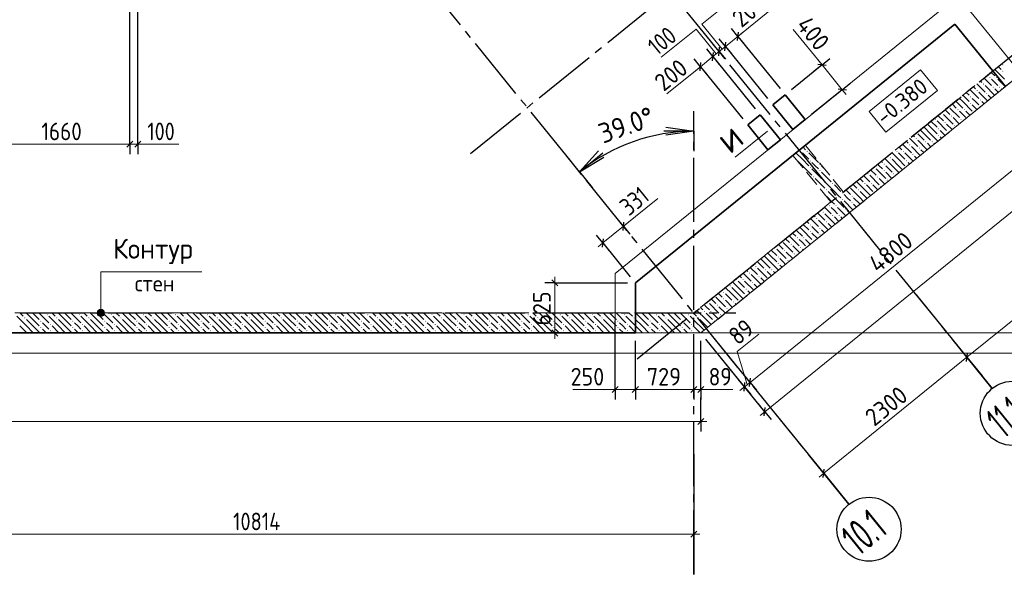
# Model space of a CAD drawing. Header units: millimetres. Extents: x 0 to 59400, y 0 to 42000.
# Tile 24 of 31: x 40098 to 52380, y 16519 to 23443. Entities that reach past the tile are written whole.
import ezdxf

# ---------------------------------------------------------------- set-up
doc = ezdxf.new("R2010")
doc.units = ezdxf.units.MM
doc.linetypes.add('______2', pattern=[270, 200, -70])
doc.linetypes.add('______5', pattern=[1100, 800, -100, 100, -100])
for name, color, linetype, lineweight in [('Standard', 7, 'Continuous', 25), ('ЖБ Перекрытие верхний уровень', 7, 'Continuous', 18), ('ЖБ Перекрытие нижний уровень с отделкой', 7, 'Continuous', 13), ('Общий01', 7, 'Continuous', 13), ('Примечания', 7, 'Continuous', 13), ('Размерная линия_ общее', 7, 'Continuous', 13)]:
    doc.layers.add(name, color=color, linetype=linetype, lineweight=lineweight)
doc.layers.add('ЖБ Стена верхний уровень', color=7, linetype='______2', lineweight=13, true_color=0x656565)
doc.layers.add('Оси', color=7, linetype='______5', lineweight=13, true_color=0x656565)
doc.styles.add('ISOCPEUR', font='txt')

msp = doc.modelspace()

# ---------------------------------------------------------------- hatches: boundary and pattern name
at = {"layer": 'ЖБ Стена верхний уровень', "linetype": 'Continuous', "lineweight": 18, "transparency": 33554687}
for points in [[(52354, 22880), (52361, 22886), (52367, 22880), (52361, 22873)], [(52194, 22720), (52201, 22726), (52207, 22720), (52201, 22713)], [(52274, 22720), (52281, 22726), (52287, 22720), (52281, 22713)], [(52354, 22800), (52361, 22806), (52367, 22800), (52361, 22793)], [(52114, 22640), (52121, 22646), (52127, 22640), (52121, 22633)], [(52234, 22600), (52241, 22606), (52247, 22600), (52241, 22593)], [(52314, 22600), (52321, 22606), (52327, 22600), (52321, 22593)], [(51954, 22480), (51961, 22486), (51967, 22480), (51961, 22473)], [(52034, 22560), (52041, 22566), (52047, 22560), (52041, 22553)], [(52154, 22520), (52161, 22526), (52167, 22520), (52161, 22513)], [(51954, 22400), (51961, 22406), (51967, 22400), (51961, 22393)], [(52074, 22440), (52081, 22446), (52087, 22440), (52081, 22433)], [(52074, 22360), (52081, 22366), (52087, 22360), (52080, 22354)], [(51594, 22280), (51601, 22286), (51607, 22280), (51601, 22273)], [(51714, 22240), (51721, 22246), (51727, 22240), (51721, 22233)], [(51794, 22320), (51801, 22326), (51807, 22320), (51801, 22313)], [(51874, 22320), (51881, 22326), (51887, 22320), (51881, 22313)], [(51514, 22200), (51521, 22206), (51527, 22200), (51521, 22193)], [(51634, 22160), (51641, 22166), (51647, 22160), (51641, 22153)], [(51754, 22120), (51761, 22126), (51767, 22120), (51761, 22113)], [(51834, 22200), (51841, 22206), (51847, 22200), (51841, 22193)], [(51554, 22080), (51561, 22086), (51567, 22080), (51561, 22073)], [(51554, 22000), (51561, 22006), (51567, 22000), (51561, 21993)], [(51674, 22040), (51681, 22046), (51687, 22040), (51681, 22033)], [(51194, 21880), (51201, 21886), (51207, 21880), (51201, 21873)], [(51274, 21960), (51281, 21966), (51287, 21960), (51281, 21953)], [(51394, 21920), (51401, 21926), (51407, 21920), (51401, 21913)], [(51474, 21920), (51481, 21926), (51487, 21920), (51481, 21913)], [(49834, 21800), (49841, 21806), (49847, 21800), (49841, 21793)], [(49914, 21800), (49921, 21806), (49927, 21800), (49921, 21793)], [(51034, 21800), (51041, 21806), (51047, 21800), (51041, 21793)], [(51114, 21800), (51121, 21806), (51127, 21800), (51121, 21793)], [(51234, 21760), (51241, 21766), (51247, 21760), (51241, 21753)], [(51314, 21840), (51321, 21846), (51327, 21840), (51321, 21833)], [(49954, 21680), (49961, 21686), (49967, 21680), (49961, 21673)], [(50074, 21640), (50081, 21646), (50087, 21640), (50081, 21633)], [(50874, 21640), (50881, 21646), (50887, 21640), (50881, 21633)], [(50954, 21720), (50961, 21726), (50967, 21720), (50961, 21713)], [(51154, 21680), (51161, 21686), (51167, 21680), (51161, 21673)], [(49954, 21600), (49961, 21606), (49967, 21600), (49961, 21593)], [(50074, 21560), (50081, 21566), (50087, 21560), (50081, 21553)], [(50674, 21520), (50681, 21526), (50687, 21520), (50681, 21513)], [(50754, 21600), (50761, 21606), (50767, 21600), (50761, 21593)], [(50874, 21560), (50881, 21566), (50887, 21560), (50881, 21553)], [(50994, 21520), (51001, 21526), (51007, 21520), (51001, 21513)], [(49994, 21480), (50001, 21486), (50007, 21480), (50001, 21473)], [(50114, 21440), (50121, 21446), (50127, 21440), (50121, 21433)], [(50234, 21400), (50241, 21406), (50247, 21400), (50241, 21393)], [(50634, 21400), (50641, 21406), (50647, 21400), (50641, 21393)], [(50714, 21400), (50721, 21406), (50727, 21400), (50721, 21393)], [(50794, 21480), (50801, 21486), (50807, 21480), (50801, 21473)], [(50914, 21440), (50921, 21446), (50927, 21440), (50921, 21433)], [(50154, 21320), (50161, 21326), (50167, 21320), (50161, 21313)], [(50354, 21280), (50361, 21286), (50362, 21284), (50355, 21279)], [(50362, 21284), (50367, 21280), (50361, 21273), (50355, 21279)], [(50554, 21320), (50561, 21326), (50567, 21320), (50561, 21313)], [(50757, 21283), (50761, 21286), (50761, 21286)], [(50834, 21360), (50841, 21366), (50847, 21360), (50841, 21353)], [(50354, 21200), (50361, 21206), (50367, 21200), (50361, 21193)], [(50474, 21240), (50481, 21246), (50487, 21240), (50481, 21233)], [(50474, 21160), (50481, 21166), (50487, 21160), (50481, 21153)], [(50114, 21040), (50121, 21046), (50127, 21040), (50121, 21033)], [(50194, 21120), (50201, 21126), (50207, 21120), (50201, 21113)], [(50234, 21000), (50241, 21006), (50247, 21000), (50241, 20993)], [(50274, 21120), (50281, 21126), (50287, 21120), (50281, 21113)], [(50314, 21000), (50321, 21006), (50327, 21000), (50321, 20993)], [(50394, 21080), (50401, 21086), (50407, 21080), (50401, 21073)], [(49954, 20880), (49961, 20886), (49967, 20880), (49961, 20873)], [(50034, 20960), (50041, 20966), (50047, 20960), (50041, 20953)], [(50154, 20920), (50161, 20926), (50167, 20920), (50161, 20913)], [(49954, 20800), (49961, 20806), (49967, 20800), (49961, 20793)], [(50074, 20840), (50081, 20846), (50087, 20840), (50081, 20833)], [(50074, 20760), (50081, 20766), (50087, 20760), (50081, 20753)], [(49714, 20640), (49721, 20646), (49727, 20640), (49721, 20633)], [(49794, 20720), (49801, 20726), (49807, 20720), (49801, 20713)], [(49874, 20720), (49881, 20726), (49887, 20720), (49881, 20713)], [(49994, 20680), (50001, 20686), (50007, 20680), (50001, 20673)], [(49522, 20604), (49527, 20600), (49521, 20593), (49515, 20599)], [(49634, 20560), (49641, 20566), (49647, 20560), (49641, 20553)], [(49754, 20520), (49761, 20526), (49767, 20520), (49761, 20513)], [(49834, 20600), (49841, 20606), (49847, 20600), (49841, 20593)], [(49916, 20602), (49921, 20606), (49921, 20606)], [(49554, 20480), (49561, 20486), (49567, 20480), (49561, 20473)], [(49554, 20400), (49561, 20406), (49567, 20400), (49561, 20393)], [(49674, 20440), (49681, 20446), (49687, 20440), (49681, 20433)], [(49194, 20280), (49201, 20286), (49207, 20280), (49201, 20273)], [(49274, 20360), (49281, 20366), (49287, 20360), (49281, 20353)], [(49394, 20320), (49401, 20326), (49407, 20320), (49401, 20313)], [(49474, 20320), (49481, 20326), (49487, 20320), (49481, 20313)], [(49034, 20200), (49041, 20206), (49047, 20200), (49041, 20193)], [(49114, 20200), (49121, 20206), (49127, 20200), (49121, 20193)], [(49234, 20160), (49241, 20166), (49247, 20160), (49241, 20153)], [(49314, 20240), (49321, 20246), (49327, 20240), (49321, 20233)], [(48874, 20040), (48881, 20046), (48887, 20040), (48881, 20033)], [(48954, 20120), (48961, 20126), (48967, 20120), (48961, 20113)], [(49154, 20080), (49161, 20086), (49167, 20080), (49161, 20073)], [(48682, 19924), (48687, 19920), (48681, 19913), (48675, 19918)], [(48874, 19960), (48881, 19966), (48887, 19960), (48881, 19953)], [(48994, 19920), (49001, 19926), (49007, 19920), (49001, 19913)], [(49075, 19920), (49081, 19926), (49081, 19925)], [(49154, 20000), (49161, 20006), (49167, 20000), (49161, 19993)], [(48634, 19800), (48641, 19806), (48647, 19800), (48641, 19793)], [(48714, 19800), (48721, 19806), (48727, 19800), (48721, 19793)], [(48794, 19880), (48801, 19886), (48807, 19880), (48801, 19873)], [(48914, 19840), (48921, 19846), (48927, 19840), (48921, 19833)], [(40154, 19720), (40161, 19726), (40167, 19720), (40161, 19713)], [(40354, 19680), (40361, 19686), (40367, 19680), (40361, 19673)], [(40434, 19760), (40441, 19766), (40447, 19760), (40441, 19753)], [(40554, 19720), (40561, 19726), (40567, 19720), (40561, 19713)], [(40754, 19680), (40761, 19686), (40767, 19680), (40761, 19673)], [(40834, 19760), (40841, 19766), (40847, 19760), (40841, 19753)], [(40954, 19720), (40961, 19726), (40967, 19720), (40961, 19713)], [(41154, 19680), (41161, 19686), (41167, 19680), (41161, 19673)], [(41234, 19760), (41241, 19766), (41247, 19760), (41241, 19753)], [(41354, 19720), (41361, 19726), (41367, 19720), (41361, 19713)], [(41554, 19680), (41561, 19686), (41567, 19680), (41561, 19673)], [(41634, 19760), (41641, 19766), (41647, 19760), (41641, 19753)], [(41754, 19720), (41761, 19726), (41767, 19720), (41761, 19713)], [(41954, 19680), (41961, 19686), (41967, 19680), (41961, 19673)], [(42034, 19760), (42041, 19766), (42047, 19760), (42041, 19753)], [(42154, 19720), (42161, 19726), (42167, 19720), (42161, 19713)], [(42354, 19680), (42361, 19686), (42367, 19680), (42361, 19673)], [(42434, 19760), (42441, 19766), (42447, 19760), (42441, 19753)], [(42554, 19720), (42561, 19726), (42567, 19720), (42561, 19713)], [(42754, 19680), (42761, 19686), (42767, 19680), (42761, 19673)], [(42834, 19760), (42841, 19766), (42847, 19760), (42841, 19753)], [(42954, 19720), (42961, 19726), (42967, 19720), (42961, 19713)], [(43154, 19680), (43161, 19686), (43167, 19680), (43161, 19673)], [(43234, 19760), (43241, 19766), (43247, 19760), (43241, 19753)], [(43354, 19720), (43361, 19726), (43367, 19720), (43361, 19713)], [(43554, 19680), (43561, 19686), (43567, 19680), (43561, 19673)], [(43634, 19760), (43641, 19766), (43647, 19760), (43641, 19753)], [(43754, 19720), (43761, 19726), (43767, 19720), (43761, 19713)], [(43954, 19680), (43961, 19686), (43967, 19680), (43961, 19673)], [(44034, 19760), (44041, 19766), (44047, 19760), (44041, 19753)], [(44154, 19720), (44161, 19726), (44167, 19720), (44161, 19713)], [(44354, 19680), (44361, 19686), (44367, 19680), (44361, 19673)], [(44434, 19760), (44441, 19766), (44447, 19760), (44441, 19753)], [(44554, 19720), (44561, 19726), (44567, 19720), (44561, 19713)], [(44754, 19680), (44761, 19686), (44767, 19680), (44761, 19673)], [(44834, 19760), (44841, 19766), (44847, 19760), (44841, 19753)], [(44954, 19720), (44961, 19726), (44967, 19720), (44961, 19713)], [(45154, 19680), (45161, 19686), (45167, 19680), (45161, 19673)], [(45234, 19760), (45241, 19766), (45247, 19760), (45241, 19753)], [(45354, 19720), (45361, 19726), (45367, 19720), (45361, 19713)], [(45554, 19680), (45561, 19686), (45567, 19680), (45561, 19673)], [(45634, 19760), (45641, 19766), (45647, 19760), (45641, 19753)], [(45754, 19720), (45761, 19726), (45767, 19720), (45761, 19713)], [(45954, 19680), (45961, 19686), (45967, 19680), (45961, 19673)], [(46034, 19760), (46041, 19766), (46047, 19760), (46041, 19753)], [(46154, 19720), (46161, 19726), (46167, 19720), (46161, 19713)], [(46354, 19680), (46361, 19686), (46367, 19680), (46361, 19673)], [(46434, 19760), (46441, 19766), (46447, 19760), (46441, 19753)], [(46554, 19720), (46561, 19726), (46567, 19720), (46561, 19713)], [(46754, 19680), (46761, 19686), (46767, 19680), (46761, 19673)], [(46834, 19760), (46841, 19766), (46847, 19760), (46841, 19753)], [(46954, 19720), (46961, 19726), (46967, 19720), (46961, 19713)], [(47154, 19680), (47161, 19686), (47167, 19680), (47161, 19673)], [(47234, 19760), (47241, 19766), (47247, 19760), (47241, 19753)], [(47354, 19720), (47361, 19726), (47367, 19720), (47361, 19713)], [(47554, 19680), (47561, 19686), (47567, 19680), (47561, 19673)], [(47634, 19760), (47641, 19766), (47647, 19760), (47641, 19753)], [(47754, 19720), (47761, 19726), (47767, 19720), (47761, 19713)], [(47954, 19680), (47961, 19686), (47967, 19680), (47961, 19673)], [(48034, 19760), (48041, 19766), (48047, 19760), (48041, 19753)], [(48154, 19720), (48161, 19726), (48167, 19720), (48161, 19713)], [(48354, 19680), (48361, 19686), (48367, 19680), (48361, 19673)], [(48434, 19760), (48441, 19766), (48447, 19760), (48441, 19753)], [(48554, 19720), (48561, 19726), (48567, 19720), (48561, 19713)], [(48754, 19680), (48761, 19686), (48767, 19680), (48761, 19673)], [(48834, 19760), (48841, 19766), (48847, 19760), (48841, 19753)], [(40354, 19600), (40361, 19606), (40367, 19600), (40361, 19593)], [(40474, 19640), (40481, 19646), (40487, 19640), (40481, 19633)], [(40474, 19560), (40481, 19566), (40487, 19560), (40481, 19553)], [(40754, 19600), (40761, 19606), (40767, 19600), (40761, 19593)], [(40874, 19640), (40881, 19646), (40887, 19640), (40881, 19633)], [(40874, 19560), (40881, 19566), (40887, 19560), (40881, 19553)], [(41154, 19600), (41161, 19606), (41167, 19600), (41161, 19593)], [(41274, 19640), (41281, 19646), (41287, 19640), (41281, 19633)], [(41274, 19560), (41281, 19566), (41287, 19560), (41281, 19553)], [(41554, 19600), (41561, 19606), (41567, 19600), (41561, 19593)], [(41674, 19640), (41681, 19646), (41687, 19640), (41681, 19633)], [(41674, 19560), (41681, 19566), (41687, 19560), (41681, 19553)], [(41954, 19600), (41961, 19606), (41967, 19600), (41961, 19593)], [(42074, 19640), (42081, 19646), (42087, 19640), (42081, 19633)], [(42074, 19560), (42081, 19566), (42087, 19560), (42081, 19553)], [(42354, 19600), (42361, 19606), (42367, 19600), (42361, 19593)], [(42474, 19640), (42481, 19646), (42487, 19640), (42481, 19633)], [(42474, 19560), (42481, 19566), (42487, 19560), (42481, 19553)], [(42754, 19600), (42761, 19606), (42767, 19600), (42761, 19593)], [(42874, 19640), (42881, 19646), (42887, 19640), (42881, 19633)], [(42874, 19560), (42881, 19566), (42887, 19560), (42881, 19553)], [(43154, 19600), (43161, 19606), (43167, 19600), (43161, 19593)], [(43274, 19640), (43281, 19646), (43287, 19640), (43281, 19633)], [(43274, 19560), (43281, 19566), (43287, 19560), (43281, 19553)], [(43554, 19600), (43561, 19606), (43567, 19600), (43561, 19593)], [(43674, 19640), (43681, 19646), (43687, 19640), (43681, 19633)], [(43674, 19560), (43681, 19566), (43687, 19560), (43681, 19553)], [(43954, 19600), (43961, 19606), (43967, 19600), (43961, 19593)], [(44074, 19640), (44081, 19646), (44087, 19640), (44081, 19633)], [(44074, 19560), (44081, 19566), (44087, 19560), (44081, 19553)], [(44354, 19600), (44361, 19606), (44367, 19600), (44361, 19593)], [(44474, 19640), (44481, 19646), (44487, 19640), (44481, 19633)], [(44474, 19560), (44481, 19566), (44487, 19560), (44481, 19553)], [(44754, 19600), (44761, 19606), (44767, 19600), (44761, 19593)], [(44874, 19640), (44881, 19646), (44887, 19640), (44881, 19633)], [(44874, 19560), (44881, 19566), (44887, 19560), (44881, 19553)], [(45154, 19600), (45161, 19606), (45167, 19600), (45161, 19593)], [(45274, 19640), (45281, 19646), (45287, 19640), (45281, 19633)], [(45274, 19560), (45281, 19566), (45287, 19560), (45281, 19553)], [(45554, 19600), (45561, 19606), (45567, 19600), (45561, 19593)], [(45674, 19640), (45681, 19646), (45687, 19640), (45681, 19633)], [(45674, 19560), (45681, 19566), (45687, 19560), (45681, 19553)], [(45954, 19600), (45961, 19606), (45967, 19600), (45961, 19593)], [(46074, 19640), (46081, 19646), (46087, 19640), (46081, 19633)], [(46074, 19560), (46081, 19566), (46087, 19560), (46081, 19553)], [(46354, 19600), (46361, 19606), (46367, 19600), (46361, 19593)], [(46474, 19640), (46481, 19646), (46487, 19640), (46481, 19633)], [(46474, 19560), (46481, 19566), (46487, 19560), (46481, 19553)], [(46754, 19600), (46761, 19606), (46767, 19600), (46761, 19593)], [(46874, 19640), (46881, 19646), (46887, 19640), (46881, 19633)], [(46874, 19560), (46881, 19566), (46887, 19560), (46881, 19553)], [(47154, 19600), (47161, 19606), (47167, 19600), (47161, 19593)], [(47274, 19640), (47281, 19646), (47287, 19640), (47281, 19633)], [(47274, 19560), (47281, 19566), (47287, 19560), (47281, 19553)], [(47554, 19600), (47561, 19606), (47567, 19600), (47561, 19593)], [(47674, 19640), (47681, 19646), (47687, 19640), (47681, 19633)], [(47674, 19560), (47681, 19566), (47687, 19560), (47681, 19553)], [(47954, 19600), (47961, 19606), (47967, 19600), (47961, 19593)], [(48074, 19640), (48081, 19646), (48087, 19640), (48081, 19633)], [(48074, 19560), (48081, 19566), (48087, 19560), (48081, 19553)], [(48354, 19600), (48361, 19606), (48367, 19600), (48361, 19593)], [(48474, 19640), (48481, 19646), (48487, 19640), (48481, 19633)], [(48474, 19560), (48481, 19566), (48487, 19560), (48481, 19553)]]:
    msp.add_hatch(color=7, dxfattribs=at).paths.add_polyline_path(points, flags=16)
at = {"layer": 'Общий01', "linetype": 'Continuous', "lineweight": 13, "transparency": 33554687}
for points in [[(41149, 19804), (41072, 19804), (41065, 19782)], [(41149, 19804), (41065, 19782), (41155, 19782)], [(41155, 19782), (41065, 19782), (41072, 19760)], [(41133, 19821), (41088, 19821), (41072, 19804)], [(41133, 19821), (41072, 19804), (41149, 19804)], [(41155, 19782), (41072, 19760), (41149, 19760)], [(41088, 19821), (41133, 19821), (41110, 19827)], [(41149, 19760), (41072, 19760), (41088, 19743)], [(41149, 19760), (41088, 19743), (41133, 19743)], [(41133, 19743), (41088, 19743), (41110, 19737)]]:
    msp.add_hatch(color=7, dxfattribs=at).paths.add_polyline_path(points)

# ---------------------------------------------------------------- linework, layer by layer
at = {"layer": 'Standard', "color": 7, "linetype": 'Continuous', "lineweight": 13, "transparency": 33554687}
msp.add_line((49427, 22053), (49021, 21725), dxfattribs=at)
for points in [[(59400, 42000), (0, 42000), (0, 19532), (59400, 19532), (59400, 42000)], [(6813, 19282), (55406, 19282), (55406, 38032), (6813, 38032), (6813, 19282)], [(6813, 19532), (55406, 19532), (55406, 38032), (6813, 38032), (6813, 19532)]]:
    msp.add_lwpolyline(points, dxfattribs=at)
at = {"layer": 'ЖБ Перекрытие верхний уровень', "color": 7, "linetype": 'Continuous', "lineweight": 35, "transparency": 33554687}
for p, q in [((47778, 20157), (51765, 23386)), ((51765, 23386), (52394, 22608)), ((49646, 22506), (49491, 22380)), ((49898, 22195), (49646, 22506)), ((49491, 22380), (49743, 22070)), ((49335, 22255), (49180, 22129)), ((49587, 21944), (49335, 22255)), ((49180, 22129), (49432, 21818)), ((49743, 22070), (49898, 22195)), ((49432, 21818), (49587, 21944)), ((47778, 19532), (47778, 20157)), ((33493, 19532), (47778, 19532))]:
    msp.add_line(p, q, dxfattribs=at)
at = {"layer": 'ЖБ Перекрытие нижний уровень с отделкой', "color": 7, "linetype": 'Continuous', "lineweight": 18, "transparency": 33554687}
for p, q in [((51802, 23737), (47528, 20276)), ((52589, 22766), (51802, 23737)), ((48595, 19532), (52589, 22766)), ((47528, 20276), (47528, 19532)), ((47528, 19532), (48595, 19532))]:
    msp.add_line(p, q, dxfattribs=at)
at = {"layer": 'ЖБ Стена верхний уровень', "color": 251, "linetype": '______2', "lineweight": 13, "true_color": 0x656565, "transparency": 33554687}
for p, q in [((52431, 22960), (50372, 21292)), ((48595, 19532), (52589, 22766)), ((49900, 21875), (49744, 21749)), ((50372, 21292), (49900, 21875)), ((49744, 21749), (50216, 21167)), ((50216, 21167), (48507, 19782)), ((47528, 19782), (37793, 19782)), ((48507, 19782), (47528, 19782)), ((37325, 19532), (47528, 19532)), ((47528, 19532), (48595, 19532))]:
    msp.add_line(p, q, dxfattribs=at)
at = {"layer": 'ЖБ Стена верхний уровень', "color": 9, "linetype": 'Continuous', "lineweight": 18, "true_color": 0xc7c7c7, "transparency": 33554687}
for p, q in [((52304, 22857), (52341, 22820)), ((52171, 22749), (52181, 22740)), ((52215, 22785), (52261, 22740)), ((52259, 22821), (52261, 22820)), ((52261, 22820), (52381, 22700)), ((51994, 22606), (52021, 22580)), ((52038, 22642), (52141, 22540)), ((52083, 22678), (52101, 22660)), ((52127, 22713), (52221, 22620)), ((52260, 22500), (52141, 22620)), ((52261, 22660), (52221, 22700)), ((52301, 22620), (52261, 22660)), ((52301, 22700), (52393, 22607)), ((51862, 22499), (51941, 22420)), ((51906, 22534), (51941, 22500)), ((51950, 22570), (52061, 22460)), ((52172, 22428), (52061, 22540)), ((52181, 22500), (52216, 22464)), ((52261, 22580), (52304, 22536)), ((52341, 22580), (52349, 22571)), ((51729, 22391), (51781, 22340)), ((51781, 22420), (51773, 22427)), ((51781, 22420), (51861, 22340)), ((51817, 22463), (51861, 22420)), ((51861, 22420), (51981, 22300)), ((52021, 22420), (51981, 22460)), ((51981, 22380), (52039, 22321)), ((52061, 22380), (52021, 22420)), ((52101, 22420), (52128, 22392)), ((51552, 22248), (51621, 22180)), ((51621, 22260), (51741, 22140)), ((51640, 22320), (51701, 22260)), ((51701, 22340), (51821, 22220)), ((51861, 22260), (51821, 22300)), ((51901, 22220), (51861, 22260)), ((51901, 22300), (51951, 22249)), ((51461, 22100), (51419, 22141)), ((51464, 22176), (51541, 22100)), ((51541, 22180), (51661, 22060)), ((51730, 22070), (51661, 22140)), ((51818, 22142), (51741, 22220)), ((51861, 22180), (51862, 22178)), ((51261, 21980), (51243, 21997)), ((51301, 22020), (51381, 21940)), ((51381, 22020), (51331, 22069)), ((51381, 22100), (51461, 22020)), ((51381, 22020), (51461, 21940)), ((51461, 22100), (51541, 22020)), ((51461, 22020), (51553, 21927)), ((51621, 22020), (51581, 22060)), ((51641, 21999), (51621, 22020)), ((51110, 21890), (51221, 21780)), ((51154, 21926), (51181, 21900)), ((51198, 21962), (51301, 21860)), ((51301, 21940), (51420, 21820)), ((51461, 21860), (51421, 21900)), ((51501, 21900), (51509, 21891)), ((51581, 21980), (51597, 21963)), ((49861, 21700), (49781, 21779)), ((49861, 21780), (49941, 21700)), ((49901, 21820), (49870, 21851)), ((49941, 21780), (50061, 21660)), ((50933, 21747), (50941, 21740)), ((51061, 21700), (50977, 21783)), ((51061, 21780), (51141, 21700)), ((51101, 21820), (51066, 21854)), ((51141, 21780), (51244, 21677)), ((51221, 21860), (51332, 21748)), ((51376, 21784), (51341, 21820)), ((51465, 21856), (51461, 21860)), ((49803, 21677), (49861, 21620)), ((49861, 21700), (49941, 21620)), ((49861, 21620), (49981, 21500)), ((50021, 21620), (49981, 21660)), ((50061, 21580), (50021, 21620)), ((50101, 21620), (50134, 21586)), ((50821, 21620), (50801, 21640)), ((50861, 21580), (50821, 21620)), ((50845, 21675), (50861, 21660)), ((50981, 21620), (50889, 21711)), ((50901, 21620), (50981, 21540)), ((50981, 21700), (51061, 21620)), ((50981, 21620), (51061, 21540)), ((51061, 21700), (51141, 21620)), ((51061, 21620), (51111, 21569)), ((51199, 21641), (51181, 21660)), ((51288, 21712), (51261, 21740)), ((49981, 21580), (50101, 21460)), ((50101, 21540), (50221, 21420)), ((50661, 21460), (50624, 21496)), ((50701, 21500), (50821, 21380)), ((50712, 21568), (50781, 21500)), ((50781, 21580), (50901, 21460)), ((50901, 21540), (50978, 21462)), ((51023, 21498), (51021, 21500)), ((50021, 21460), (50141, 21340)), ((50261, 21300), (50141, 21420)), ((50261, 21380), (50341, 21300)), ((50491, 21389), (50541, 21340)), ((50661, 21300), (50541, 21420)), ((50580, 21461), (50621, 21420)), ((50701, 21420), (50661, 21460)), ((50661, 21380), (50741, 21300)), ((50741, 21380), (50802, 21319)), ((50821, 21460), (50890, 21390)), ((50181, 21220), (50143, 21257)), ((50181, 21300), (50261, 21220)), ((50261, 21300), (50314, 21246)), ((50421, 21220), (50381, 21260)), ((50403, 21317), (50461, 21260)), ((50581, 21220), (50461, 21340)), ((50581, 21300), (50661, 21220)), ((50661, 21300), (50713, 21247)), ((50181, 21220), (50226, 21174)), ((50226, 21174), (50261, 21140)), ((50261, 21220), (50270, 21210)), ((50270, 21210), (50381, 21100)), ((50314, 21246), (50341, 21220)), ((50381, 21180), (50492, 21068)), ((50461, 21180), (50421, 21220)), ((50501, 21220), (50581, 21140)), ((50501, 21140), (50536, 21104)), ((50581, 21220), (50625, 21175)), ((50661, 21220), (50669, 21211)), ((50049, 21031), (50141, 20940)), ((50093, 21067), (50101, 21060)), ((50138, 21103), (50221, 21020)), ((50261, 20900), (50141, 21020)), ((50261, 21060), (50221, 21100)), ((50301, 21020), (50261, 21060)), ((50301, 21100), (50404, 20996)), ((50421, 21060), (50448, 21032)), ((49872, 20888), (49941, 20820)), ((49917, 20924), (49941, 20900)), ((49961, 20959), (50061, 20860)), ((50005, 20995), (50021, 20980)), ((50181, 20820), (50061, 20940)), ((50181, 20900), (50227, 20853)), ((50261, 20980), (50315, 20925)), ((50261, 20900), (50271, 20889)), ((50341, 20980), (50359, 20961)), ((49740, 20780), (49781, 20740)), ((49784, 20816), (49861, 20740)), ((49828, 20852), (49861, 20820)), ((49861, 20820), (49981, 20700)), ((50021, 20820), (49981, 20860)), ((49981, 20780), (50050, 20710)), ((50061, 20780), (50021, 20820)), ((50101, 20820), (50138, 20782)), ((50181, 20820), (50183, 20817)), ((49563, 20637), (49621, 20580)), ((49621, 20660), (49741, 20540)), ((49651, 20709), (49701, 20660)), ((49701, 20740), (49821, 20620)), ((49861, 20660), (49821, 20700)), ((49901, 20620), (49861, 20660)), ((49901, 20700), (49962, 20638)), ((49461, 20500), (49430, 20530)), ((49474, 20566), (49541, 20500)), ((49541, 20580), (49661, 20460)), ((49741, 20460), (49661, 20540)), ((49829, 20531), (49741, 20620)), ((49861, 20580), (49873, 20567)), ((49301, 20420), (49381, 20340)), ((49381, 20420), (49342, 20458)), ((49381, 20420), (49461, 20340)), ((49386, 20494), (49461, 20420)), ((49461, 20500), (49541, 20420)), ((49461, 20420), (49564, 20316)), ((49621, 20420), (49581, 20460)), ((49652, 20388), (49621, 20420)), ((49781, 20500), (49785, 20495)), ((49121, 20279), (49221, 20180)), ((49165, 20315), (49181, 20300)), ((49209, 20351), (49301, 20260)), ((49261, 20380), (49253, 20387)), ((49301, 20340), (49421, 20220)), ((49461, 20260), (49421, 20300)), ((49501, 20300), (49520, 20281)), ((49581, 20380), (49608, 20352)), ((49061, 20100), (48988, 20172)), ((49061, 20180), (49141, 20100)), ((49101, 20220), (49077, 20244)), ((49141, 20180), (49254, 20066)), ((49221, 20260), (49341, 20140)), ((49387, 20173), (49341, 20220)), ((49475, 20245), (49461, 20260)), ((48821, 20020), (48811, 20029)), ((48856, 20065), (48861, 20060)), ((48981, 20020), (48900, 20100)), ((48981, 20100), (49061, 20020)), ((49061, 20100), (49141, 20020)), ((49210, 20030), (49181, 20060)), ((49299, 20102), (49261, 20140)), ((48701, 19900), (48821, 19780)), ((48723, 19957), (48781, 19900)), ((48781, 19980), (48901, 19860)), ((48861, 19980), (48821, 20020)), ((48901, 20020), (48981, 19940)), ((48901, 19940), (48989, 19851)), ((48981, 20020), (49061, 19940)), ((49033, 19887), (49021, 19900)), ((49061, 20020), (49122, 19958)), ((40098, 19782), (40141, 19740)), ((40261, 19700), (40178, 19782)), ((40261, 19780), (40341, 19700)), ((40341, 19780), (40461, 19660)), ((40418, 19782), (40421, 19780)), ((40498, 19782), (40541, 19740)), ((40661, 19700), (40578, 19782)), ((40661, 19780), (40741, 19700)), ((40741, 19780), (40861, 19660)), ((40818, 19782), (40821, 19780)), ((40898, 19782), (40941, 19740)), ((41061, 19700), (40978, 19782)), ((41061, 19780), (41141, 19700)), ((41141, 19780), (41261, 19660)), ((41218, 19782), (41221, 19780)), ((41298, 19782), (41341, 19740)), ((41461, 19700), (41378, 19782)), ((41461, 19780), (41541, 19700)), ((41541, 19780), (41661, 19660)), ((41618, 19782), (41621, 19780)), ((41698, 19782), (41741, 19740)), ((41861, 19700), (41778, 19782)), ((41861, 19780), (41941, 19700)), ((41941, 19780), (42061, 19660)), ((42018, 19782), (42021, 19780)), ((42098, 19782), (42141, 19740)), ((42261, 19700), (42178, 19782)), ((42261, 19780), (42341, 19700)), ((42341, 19780), (42461, 19660)), ((42418, 19782), (42421, 19780)), ((42498, 19782), (42541, 19740)), ((42661, 19700), (42578, 19782)), ((42661, 19780), (42741, 19700)), ((42741, 19780), (42861, 19660)), ((42818, 19782), (42821, 19780)), ((42898, 19782), (42941, 19740)), ((43061, 19700), (42978, 19782)), ((43061, 19780), (43141, 19700)), ((43141, 19780), (43261, 19660)), ((43218, 19782), (43221, 19780)), ((43298, 19782), (43341, 19740)), ((43461, 19700), (43378, 19782)), ((43461, 19780), (43541, 19700)), ((43541, 19780), (43661, 19660)), ((43618, 19782), (43621, 19780)), ((43698, 19782), (43741, 19740)), ((43861, 19700), (43778, 19782)), ((43861, 19780), (43941, 19700)), ((43941, 19780), (44061, 19660)), ((44018, 19782), (44021, 19780)), ((44098, 19782), (44141, 19740)), ((44261, 19700), (44178, 19782)), ((44261, 19780), (44341, 19700)), ((44341, 19780), (44461, 19660)), ((44418, 19782), (44421, 19780)), ((44498, 19782), (44541, 19740)), ((44661, 19700), (44578, 19782)), ((44661, 19780), (44741, 19700)), ((44741, 19780), (44861, 19660)), ((44818, 19782), (44821, 19780)), ((44898, 19782), (44941, 19740)), ((45061, 19700), (44978, 19782)), ((45061, 19780), (45141, 19700)), ((45141, 19780), (45261, 19660)), ((45218, 19782), (45221, 19780)), ((45298, 19782), (45341, 19740)), ((45461, 19700), (45378, 19782)), ((45461, 19780), (45541, 19700)), ((45541, 19780), (45661, 19660)), ((45618, 19782), (45621, 19780)), ((45698, 19782), (45741, 19740)), ((45861, 19700), (45778, 19782)), ((45861, 19780), (45941, 19700)), ((45941, 19780), (46061, 19660)), ((46018, 19782), (46021, 19780)), ((46098, 19782), (46141, 19740)), ((46261, 19700), (46178, 19782)), ((46261, 19780), (46341, 19700)), ((46341, 19780), (46461, 19660)), ((46418, 19782), (46421, 19780)), ((46498, 19782), (46541, 19740)), ((46661, 19700), (46578, 19782)), ((46661, 19780), (46741, 19700)), ((46741, 19780), (46861, 19660)), ((46818, 19782), (46821, 19780)), ((46898, 19782), (46941, 19740)), ((47061, 19700), (46978, 19782)), ((47061, 19780), (47141, 19700)), ((47141, 19780), (47261, 19660)), ((47218, 19782), (47221, 19780)), ((47298, 19782), (47341, 19740)), ((47461, 19700), (47378, 19782)), ((47461, 19780), (47528, 19712)), ((47541, 19780), (47661, 19660)), ((47618, 19782), (47621, 19780)), ((47698, 19782), (47741, 19740)), ((47861, 19700), (47778, 19782)), ((47861, 19780), (47941, 19700)), ((47941, 19780), (48061, 19660)), ((48018, 19782), (48021, 19780)), ((48098, 19782), (48141, 19740)), ((48261, 19700), (48178, 19782)), ((48261, 19780), (48341, 19700)), ((48341, 19780), (48461, 19660)), ((48418, 19782), (48421, 19780)), ((48498, 19782), (48511, 19769)), ((48661, 19700), (48546, 19814)), ((48590, 19850), (48621, 19820)), ((48661, 19860), (48635, 19886)), ((48701, 19820), (48661, 19860)), ((48661, 19780), (48741, 19700)), ((48741, 19780), (48812, 19708)), ((48821, 19860), (48901, 19779)), ((48945, 19815), (48941, 19820)), ((40181, 19620), (40061, 19740)), ((40181, 19700), (40261, 19620)), ((40261, 19700), (40341, 19620)), ((40421, 19620), (40381, 19660)), ((40581, 19620), (40461, 19740)), ((40581, 19700), (40661, 19620)), ((40661, 19700), (40741, 19620)), ((40821, 19620), (40781, 19660)), ((40981, 19620), (40861, 19740)), ((40981, 19700), (41061, 19620)), ((41061, 19700), (41141, 19620)), ((41221, 19620), (41181, 19660)), ((41381, 19620), (41261, 19740)), ((41381, 19700), (41461, 19620)), ((41461, 19700), (41541, 19620)), ((41621, 19620), (41581, 19660)), ((41781, 19620), (41661, 19740)), ((41781, 19700), (41861, 19620)), ((41861, 19700), (41941, 19620)), ((42021, 19620), (41981, 19660)), ((42181, 19620), (42061, 19740)), ((42181, 19700), (42261, 19620)), ((42261, 19700), (42341, 19620)), ((42421, 19620), (42381, 19660)), ((42581, 19620), (42461, 19740)), ((42581, 19700), (42661, 19620)), ((42661, 19700), (42741, 19620)), ((42821, 19620), (42781, 19660)), ((42981, 19620), (42861, 19740)), ((42981, 19700), (43061, 19620)), ((43061, 19700), (43141, 19620)), ((43221, 19620), (43181, 19660)), ((43381, 19620), (43261, 19740)), ((43381, 19700), (43461, 19620)), ((43461, 19700), (43541, 19620)), ((43621, 19620), (43581, 19660)), ((43781, 19620), (43661, 19740)), ((43781, 19700), (43861, 19620)), ((43861, 19700), (43941, 19620)), ((44021, 19620), (43981, 19660)), ((44181, 19620), (44061, 19740)), ((44181, 19700), (44261, 19620)), ((44261, 19700), (44341, 19620)), ((44421, 19620), (44381, 19660)), ((44581, 19620), (44461, 19740)), ((44581, 19700), (44661, 19620)), ((44661, 19700), (44741, 19620)), ((44821, 19620), (44781, 19660)), ((44981, 19620), (44861, 19740)), ((44981, 19700), (45061, 19620)), ((45061, 19700), (45141, 19620)), ((45221, 19620), (45181, 19660)), ((45381, 19620), (45261, 19740)), ((45381, 19700), (45461, 19620)), ((45461, 19700), (45541, 19620)), ((45621, 19620), (45581, 19660)), ((45781, 19620), (45661, 19740)), ((45781, 19700), (45861, 19620)), ((45861, 19700), (45941, 19620)), ((46021, 19620), (45981, 19660)), ((46181, 19620), (46061, 19740)), ((46181, 19700), (46261, 19620)), ((46261, 19700), (46341, 19620)), ((46421, 19620), (46381, 19660)), ((46581, 19620), (46461, 19740)), ((46581, 19700), (46661, 19620)), ((46661, 19700), (46741, 19620)), ((46821, 19620), (46781, 19660)), ((46981, 19620), (46861, 19740)), ((46981, 19700), (47061, 19620)), ((47061, 19700), (47141, 19620)), ((47221, 19620), (47181, 19660)), ((47381, 19620), (47261, 19740)), ((47381, 19700), (47461, 19620)), ((47461, 19700), (47528, 19632)), ((47528, 19712), (47541, 19700)), ((47621, 19620), (47581, 19660)), ((47781, 19620), (47661, 19740)), ((47781, 19700), (47861, 19620)), ((47861, 19700), (47941, 19620)), ((48021, 19620), (47981, 19660)), ((48181, 19620), (48061, 19740)), ((48181, 19700), (48261, 19620)), ((48261, 19700), (48341, 19620)), ((48421, 19620), (48381, 19660)), ((48555, 19645), (48461, 19740)), ((48511, 19769), (48541, 19740)), ((48581, 19700), (48661, 19620)), ((48661, 19700), (48724, 19636)), ((40101, 19620), (40181, 19540)), ((40101, 19540), (40108, 19532)), ((40181, 19620), (40261, 19540)), ((40261, 19620), (40348, 19532)), ((40381, 19580), (40428, 19532)), ((40461, 19580), (40421, 19620)), ((40501, 19620), (40581, 19540)), ((40501, 19540), (40508, 19532)), ((40581, 19620), (40661, 19540)), ((40661, 19620), (40748, 19532)), ((40781, 19580), (40828, 19532)), ((40861, 19580), (40821, 19620)), ((40901, 19620), (40981, 19540)), ((40901, 19540), (40908, 19532)), ((40981, 19620), (41061, 19540)), ((41061, 19620), (41148, 19532)), ((41181, 19580), (41228, 19532)), ((41261, 19580), (41221, 19620)), ((41301, 19620), (41381, 19540)), ((41301, 19540), (41308, 19532)), ((41381, 19620), (41461, 19540)), ((41461, 19620), (41548, 19532)), ((41581, 19580), (41628, 19532)), ((41661, 19580), (41621, 19620)), ((41701, 19620), (41781, 19540)), ((41701, 19540), (41708, 19532)), ((41781, 19620), (41861, 19540)), ((41861, 19620), (41948, 19532)), ((41981, 19580), (42028, 19532)), ((42061, 19580), (42021, 19620)), ((42101, 19620), (42181, 19540)), ((42101, 19540), (42108, 19532)), ((42181, 19620), (42261, 19540)), ((42261, 19620), (42348, 19532)), ((42381, 19580), (42428, 19532)), ((42461, 19580), (42421, 19620)), ((42501, 19620), (42581, 19540)), ((42501, 19540), (42508, 19532)), ((42581, 19620), (42661, 19540)), ((42661, 19620), (42748, 19532)), ((42781, 19580), (42828, 19532)), ((42861, 19580), (42821, 19620)), ((42901, 19620), (42981, 19540)), ((42901, 19540), (42908, 19532)), ((42981, 19620), (43061, 19540)), ((43061, 19620), (43148, 19532)), ((43181, 19580), (43228, 19532)), ((43261, 19580), (43221, 19620)), ((43301, 19620), (43381, 19540)), ((43301, 19540), (43308, 19532)), ((43381, 19620), (43461, 19540)), ((43461, 19620), (43548, 19532)), ((43581, 19580), (43628, 19532)), ((43661, 19580), (43621, 19620)), ((43701, 19620), (43781, 19540)), ((43701, 19540), (43708, 19532)), ((43781, 19620), (43861, 19540)), ((43861, 19620), (43948, 19532)), ((43981, 19580), (44028, 19532)), ((44061, 19580), (44021, 19620)), ((44101, 19620), (44181, 19540)), ((44101, 19540), (44108, 19532)), ((44181, 19620), (44261, 19540)), ((44261, 19620), (44348, 19532)), ((44381, 19580), (44428, 19532)), ((44461, 19580), (44421, 19620)), ((44501, 19620), (44581, 19540)), ((44501, 19540), (44508, 19532)), ((44581, 19620), (44661, 19540)), ((44661, 19620), (44748, 19532)), ((44781, 19580), (44828, 19532)), ((44861, 19580), (44821, 19620)), ((44901, 19620), (44981, 19540)), ((44901, 19540), (44908, 19532)), ((44981, 19620), (45061, 19540)), ((45061, 19620), (45148, 19532)), ((45181, 19580), (45228, 19532)), ((45261, 19580), (45221, 19620)), ((45301, 19620), (45381, 19540)), ((45301, 19540), (45308, 19532)), ((45381, 19620), (45461, 19540)), ((45461, 19620), (45548, 19532)), ((45581, 19580), (45628, 19532)), ((45661, 19580), (45621, 19620)), ((45701, 19620), (45781, 19540)), ((45701, 19540), (45708, 19532)), ((45781, 19620), (45861, 19540)), ((45861, 19620), (45948, 19532)), ((45981, 19580), (46028, 19532)), ((46061, 19580), (46021, 19620)), ((46101, 19620), (46181, 19540)), ((46101, 19540), (46108, 19532)), ((46181, 19620), (46261, 19540)), ((46261, 19620), (46348, 19532)), ((46381, 19580), (46428, 19532)), ((46461, 19580), (46421, 19620)), ((46501, 19620), (46581, 19540)), ((46501, 19540), (46508, 19532)), ((46581, 19620), (46661, 19540)), ((46661, 19620), (46748, 19532)), ((46781, 19580), (46828, 19532)), ((46861, 19580), (46821, 19620)), ((46901, 19620), (46981, 19540)), ((46901, 19540), (46908, 19532)), ((46981, 19620), (47061, 19540)), ((47061, 19620), (47148, 19532)), ((47181, 19580), (47228, 19532)), ((47261, 19580), (47221, 19620)), ((47301, 19620), (47381, 19540)), ((47301, 19540), (47308, 19532)), ((47381, 19620), (47461, 19540)), ((47461, 19620), (47528, 19552)), ((47528, 19632), (47541, 19620)), ((47528, 19552), (47548, 19532)), ((47581, 19580), (47628, 19532)), ((47661, 19580), (47621, 19620)), ((47701, 19620), (47781, 19540)), ((47701, 19540), (47708, 19532)), ((47781, 19620), (47861, 19540)), ((47861, 19620), (47948, 19532)), ((47981, 19580), (48028, 19532)), ((48061, 19580), (48021, 19620)), ((48101, 19620), (48181, 19540)), ((48101, 19540), (48108, 19532)), ((48181, 19620), (48261, 19540)), ((48261, 19620), (48348, 19532)), ((48381, 19580), (48428, 19532)), ((48461, 19580), (48421, 19620)), ((48501, 19620), (48581, 19540)), ((48501, 19540), (48508, 19532)), ((48581, 19620), (48555, 19645)), ((48581, 19620), (48636, 19565)), ((48661, 19620), (48680, 19600))]:
    msp.add_line(p, q, dxfattribs=at)
at = {"layer": 'Общий01', "color": 7, "linetype": 'Continuous', "lineweight": 13, "transparency": 33554687}
for p, q in [((41065, 19782), (41065, 19782)), ((41110, 19827), (41110, 19827)), ((41155, 19782), (41155, 19782)), ((41110, 19737), (41110, 19737))]:
    msp.add_line(p, q, dxfattribs=at)
at = {"layer": 'Общий01', "color": 7, "linetype": 'Continuous', "lineweight": 18, "transparency": 33554687}
msp.add_lwpolyline([(50903, 22037), (51545, 22557), (51336, 22817), (50693, 22296), (50903, 22037)], dxfattribs=at)
at = {"layer": 'Общий01', "color": 7, "linetype": 'Continuous', "lineweight": 13, "transparency": 33554687}
msp.add_lwpolyline([(42370, 20297), (41110, 20297), (41110, 19782)], dxfattribs=at)
msp.add_circle((41110, 19782), 45, dxfattribs=at)
at = {"layer": 'Оси', "color": 8, "linetype": '______5', "lineweight": -3, "transparency": 33554687}
for p, q in [((52229, 18840), (40851, 32891)), ((50442, 17393), (39063, 31443)), ((45723, 21774), (55810, 29942)), ((47800, 19209), (57887, 27378)), ((48507, 16519), (48507, 22050)), ((3800, 19782), (49030, 19782))]:
    msp.add_line(p, q, dxfattribs=at)
at = {"layer": 'Оси', "color": 7, "linetype": 'Continuous', "lineweight": 25, "transparency": 33554687}
for p, q in [((51285, 20006), (52229, 18840)), ((49498, 18558), (50442, 17393)), ((48507, 18019), (48507, 16519))]:
    msp.add_line(p, q, dxfattribs=at)
for centre in [(52481, 18529), (50693, 17082)]:
    msp.add_circle(centre, 400, dxfattribs=at)
at = {"layer": 'Примечания', "color": 7, "linetype": 'Continuous', "lineweight": 13, "transparency": 33554687}
for p, q in [((49477, 23574), (49057, 23234)), ((50107, 22879), (49748, 23322)), ((48591, 22856), (48171, 22516)), ((41573, 21888), (42083, 21888)), ((47630, 20865), (48057, 21211)), ((47528, 18826), (46998, 18826)), ((48507, 18826), (48127, 18826)), ((48595, 18826), (48995, 18826))]:
    msp.add_line(p, q, dxfattribs=at)
for points in [[(48861, 23075), (48609, 23386), (49045, 23739)], [(48787, 23015), (48535, 23326), (48100, 22973)], [(49173, 18887), (49046, 19299), (49318, 19519)]]:
    msp.add_lwpolyline(points, dxfattribs=at)
at = {"layer": 'Размерная линия_ общее', "color": 7, "linetype": 'Continuous', "lineweight": 13, "transparency": 33554687}
for p, q in [((49391, 18549), (56202, 24064)), ((48902, 23108), (49057, 23234)), ((49057, 23234), (49115, 23281)), ((48824, 23045), (48902, 23108)), ((51914, 19229), (56772, 23162)), ((48591, 22856), (48746, 22982)), ((48746, 22982), (48824, 23045)), ((48591, 22856), (48532, 22809)), ((50107, 22879), (50059, 22937)), ((50358, 22568), (50107, 22879)), ((50358, 22568), (50406, 22510)), ((39813, 21888), (41473, 21888)), ((41473, 21888), (41573, 21888)), ((41573, 21888), (41648, 21888)), ((49208, 18915), (52939, 21936)), ((47630, 20865), (47688, 20912)), ((47373, 20657), (47630, 20865)), ((47373, 20657), (47315, 20609)), ((46772, 20157), (46772, 20232)), ((46772, 19532), (46772, 19457)), ((50127, 17781), (51914, 19229)), ((49140, 18860), (49208, 18915)), ((47528, 18826), (47453, 18826)), ((47528, 18826), (47778, 18826)), ((47778, 18826), (48507, 18826)), ((48507, 18826), (48595, 18826)), ((48595, 18826), (48670, 18826)), ((49140, 18860), (49081, 18812)), ((49391, 18549), (49333, 18502)), ((9063, 18426), (48595, 18426)), ((48595, 18426), (48670, 18426)), ((50127, 17781), (50069, 17734)), ((37693, 17019), (48507, 17019)), ((48507, 17019), (48582, 17019))]:
    msp.add_line(p, q, dxfattribs=at)
at = {"layer": 'Размерная линия_ общее', "color": 253, "linetype": 'Continuous', "lineweight": -3, "true_color": 0xa0a0a0, "transparency": 33554687}
for p, q in [((49057, 23234), (48978, 23331)), ((49057, 23234), (49136, 23137)), ((49057, 23234), (49583, 22584)), ((48824, 23045), (48745, 23142)), ((48902, 23108), (48823, 23205)), ((48902, 23108), (48980, 23011)), ((48902, 23108), (49428, 22458)), ((48746, 22982), (48668, 23079)), ((48746, 22982), (48825, 22885)), ((48746, 22982), (49272, 22332)), ((48824, 23045), (48903, 22948)), ((48824, 23045), (48824, 23045)), ((48591, 22856), (48512, 22953)), ((48591, 22856), (48669, 22759)), ((48591, 22856), (49117, 22206)), ((50107, 22879), (49724, 22569)), ((50107, 22879), (50009, 22800)), ((50107, 22879), (50204, 22958)), ((50358, 22568), (50455, 22647)), ((50358, 22568), (49976, 22258)), ((50358, 22568), (50261, 22489)), ((41473, 21888), (41473, 22013)), ((41573, 21888), (41573, 22013)), ((41473, 21888), (41473, 21763)), ((41573, 21888), (41573, 21763)), ((47630, 20865), (47551, 20962)), ((47630, 20865), (47709, 20767)), ((47630, 20865), (47630, 20865)), ((47373, 20657), (47294, 20754)), ((47373, 20657), (47452, 20559)), ((47373, 20657), (47715, 20234)), ((46772, 20157), (46647, 20157)), ((46772, 20157), (46897, 20157)), ((46772, 19532), (46647, 19532)), ((46772, 19532), (46897, 19532)), ((46772, 19532), (47678, 19532)), ((49391, 18549), (48658, 19454)), ((49140, 18860), (48658, 19454)), ((49208, 18915), (48727, 19510)), ((51914, 19229), (51836, 19326)), ((51914, 19229), (51993, 19132)), ((51914, 19229), (52103, 18995)), ((47528, 18826), (47528, 18951)), ((47778, 18826), (47778, 18951)), ((48507, 18826), (48507, 18951)), ((48595, 18826), (48595, 18951)), ((49140, 18860), (49061, 18957)), ((49208, 18915), (49130, 19013)), ((49208, 18915), (49287, 18818)), ((47528, 18826), (47528, 18701)), ((47778, 18826), (47778, 18701)), ((48507, 18826), (48507, 18701)), ((48595, 18826), (48595, 18701)), ((49140, 18860), (49218, 18763)), ((48595, 18426), (48595, 18726)), ((48595, 18426), (48595, 18551)), ((49391, 18549), (49313, 18646)), ((49391, 18549), (49470, 18452)), ((48595, 18426), (48595, 18301)), ((50127, 17781), (50048, 17878)), ((50127, 17781), (50206, 17684)), ((50127, 17781), (50316, 17548)), ((48507, 17019), (48507, 17144)), ((48507, 17019), (48507, 16894)), ((48507, 17019), (48507, 16719))]:
    msp.add_line(p, q, dxfattribs=at)
at = {"layer": 'Размерная линия_ общее', "color": 7, "linetype": 'Continuous', "lineweight": 25, "transparency": 33554687}
for p, q in [((49052, 23181), (49063, 23287)), ((48818, 22992), (48829, 23098)), ((48896, 23055), (48907, 23161)), ((48741, 22929), (48752, 23035)), ((48585, 22804), (48596, 22909)), ((50159, 22873), (50054, 22885)), ((50411, 22563), (50306, 22574)), ((48507, 22050), (48507, 22300)), ((48507, 22050), (48132, 22050)), ((48157, 22100), (48507, 22050)), ((48507, 22050), (48157, 22000)), ((48507, 22050), (48507, 22050)), ((48507, 22050), (48507, 21800)), ((41435, 21851), (41510, 21926)), ((41535, 21851), (41610, 21926)), ((47320, 21804), (47079, 21545)), ((47079, 21545), (47371, 21781)), ((47079, 21545), (46922, 21739)), ((47079, 21545), (47383, 21726)), ((47079, 21545), (47079, 21545)), ((47079, 21545), (47237, 21350)), ((47624, 20812), (47636, 20917)), ((47367, 20604), (47379, 20709)), ((46735, 20194), (46810, 20119)), ((46735, 19570), (46810, 19494)), ((51909, 19176), (51920, 19281)), ((49203, 18863), (49214, 18968)), ((47490, 18788), (47565, 18863)), ((47740, 18788), (47815, 18863)), ((48469, 18788), (48544, 18863)), ((48558, 18788), (48633, 18863)), ((49134, 18807), (49145, 18912)), ((49386, 18496), (49397, 18602)), ((48558, 18388), (48633, 18463)), ((50121, 17728), (50132, 17834)), ((48469, 16982), (48544, 17057))]:
    msp.add_line(p, q, dxfattribs=at)
at = {"layer": 'Размерная линия_ общее', "color": 253, "linetype": 'Continuous', "lineweight": -3, "true_color": 0xa0a0a0, "transparency": 33554687}
for points in [[(41473, 21888), (41473, 21905), (41473, 21905), (41473, 24782)], [(41573, 21888), (41573, 21905), (41573, 21905), (41573, 24782)], [(46772, 20157), (47069, 20157), (47069, 20157), (47678, 20157)], [(47528, 18826), (47528, 18843), (47528, 18843), (47528, 18843), (47528, 18843), (47528, 19682)], [(47778, 18826), (47778, 18843), (47778, 18843), (47778, 18843), (47778, 18843), (47778, 19432)], [(48595, 18826), (48595, 18843), (48595, 18843), (48595, 19432)], [(48507, 18826), (48507, 18843), (48507, 18843), (48507, 19282)]]:
    msp.add_lwpolyline(points, dxfattribs=at)
at = {"layer": 'Размерная линия_ общее', "color": 7, "linetype": 'Continuous', "lineweight": 13, "transparency": 33554687}
msp.add_lwpolyline([(46772, 20157), (46772, 19585), (46772, 19585), (46772, 19532)], dxfattribs=at)
at = {"layer": 'Размерная линия_ общее', "color": 7, "linetype": 'Continuous', "lineweight": 25, "transparency": 33554687}
msp.add_arc((48507, 19782), 2268, 90, 129, dxfattribs=at)

# ---------------------------------------------------------------- texts
at = {"layer": 'Общий01', "color": 7, "linetype": 'Continuous', "lineweight": 18, "transparency": 33554687, "insert": (50883, 22115), "char_height": 200, "width": 854.29, "attachment_point": 7, "rotation": 39, "style": 'ISOCPEUR'}
msp.add_mtext('\\W0.95;-0.380', dxfattribs=at)
at = {"layer": 'Общий01', "color": 7, "linetype": 'Continuous', "lineweight": 35, "transparency": 33554687, "insert": (48962, 21758), "char_height": 350, "width": 380.81, "attachment_point": 7, "rotation": 39, "style": 'ISOCPEUR'}
msp.add_mtext('\\W0.78;и', dxfattribs=at)
at = {"layer": 'Общий01', "color": 7, "linetype": 'Continuous', "lineweight": 25, "transparency": 33554687, "attachment_point": 7, "style": 'ISOCPEUR'}
for s, insert, char_height, width in [('\\W0.96;Контур', (41263, 20391), 250, 1243.92), ('\\W0.94;стен', (41534, 20051), 200, 673.29)]:
    msp.add_mtext(s, dxfattribs=dict(at, insert=insert, char_height=char_height, width=width))
at = {"layer": 'Оси', "color": 7, "linetype": 'Continuous', "lineweight": 35, "transparency": 33554687, "char_height": 400, "attachment_point": 7, "rotation": 39, "style": 'ISOCPEUR'}
for s, insert, width in [('\\W0.55;11.1', (52374, 18203), 686.63), ('\\W0.62;10.1', (50562, 16735), 762.72)]:
    msp.add_mtext(s, dxfattribs=dict(at, insert=insert, width=width))
at = {"layer": 'Размерная линия_ общее', "color": 7, "linetype": 'Continuous', "lineweight": 25, "transparency": 33554687, "attachment_point": 7, "style": 'ISOCPEUR'}
for s, insert, char_height, width, rotation in [('\\W0.91;200', (49101, 23334), 220, 561.98, 39), ('\\W0.83;100', (48047, 22985), 220, 508.57, 39), ('\\W0.92;400', (49774, 23369), 220, 584.44, 309), ('\\W0.91;200', (48132, 22538), 220, 561.98, 39), ('\\W0.94;39.0%%d', (47375, 21893), 250, 866.65, 19.5), ('\\W0.83;331', (47698, 20984), 220, 508.57, 39), ('\\W0.93;4800', (50803, 20271), 220, 740.37, 39), ('\\W0.91;625', (46722, 19624), 220, 562, 90), ('\\W0.87;89', (49055, 19370), 220, 403.93, 39), ('\\W0.93;2300', (50758, 18357), 220, 718.09, 39)]:
    msp.add_mtext(s, dxfattribs=dict(at, insert=insert, char_height=char_height, width=width, rotation=rotation))
at = {"layer": 'Размерная линия_ общее', "color": 7, "linetype": 'Continuous', "lineweight": 25, "transparency": 33554687, "char_height": 220, "attachment_point": 7, "style": 'ISOCPEUR'}
for s, insert, width in [('\\W0.87;1660', (40368, 21938), 666.9), ('\\W0.83;100', (41690, 21938), 508.57), ('\\W0.91;250', (46970, 18876), 561.98), ('\\W0.91;729', (47922, 18876), 561.99), ('\\W0.87;89', (48693, 18876), 403.92), ('\\W0.84;10814', (42759, 17069), 796.27)]:
    msp.add_mtext(s, dxfattribs=dict(at, insert=insert, width=width))

doc.saveas('drawing.dxf')
